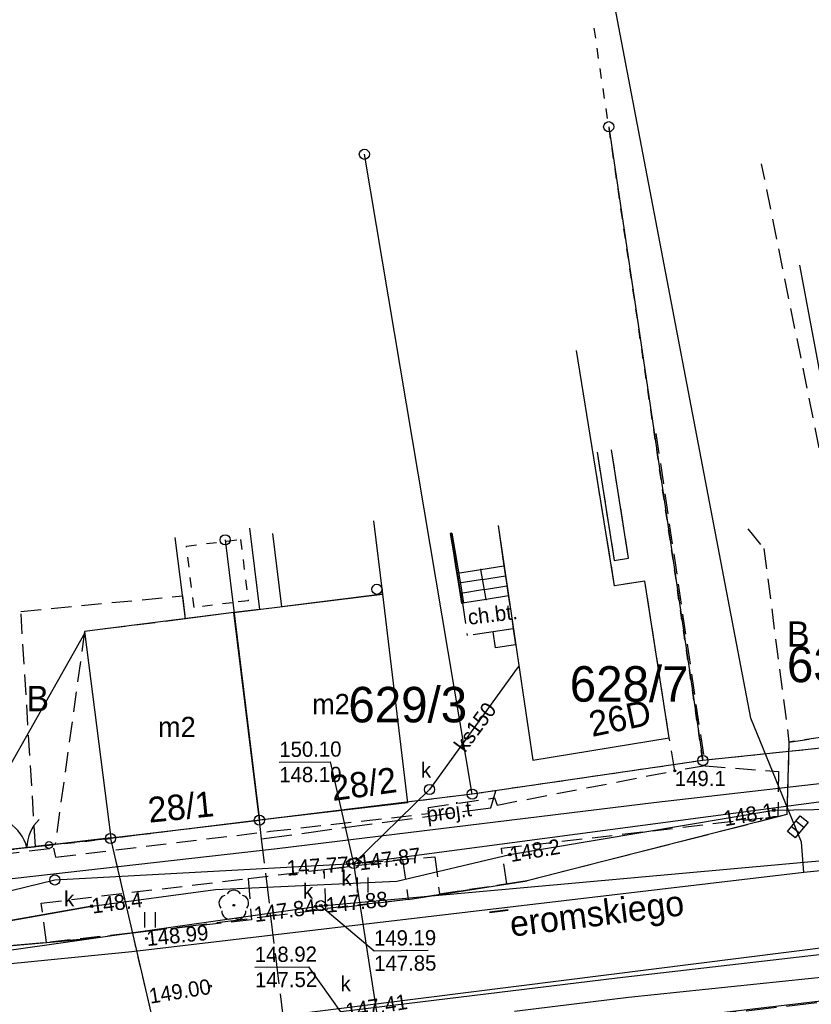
# Model space of a CAD drawing. Extents: x 7582895 to 7584772, y 6020395 to 6021139.
# Tile 35 of 49: x 7584296 to 7584335, y 6020703 to 6020752. Entities that reach past the tile are written whole.
import ezdxf
from ezdxf.enums import TextEntityAlignment as Align

# ---------------------------------------------------------------- set-up
doc = ezdxf.new("R2010")
doc.units = 0
for name, pattern in [('1_OTDI', [0]), ('1_OTKC', [1.5, 1, -0.5]), ('1_OTKJ', [2, 1.5, -0.5]), ('1_OTKK', [0]), ('1_OTZI', [1.5, 1, -0.5]), ('1_OTZT', [1.5, 1, -0.5]), ('3_EGBS', [0]), ('3_EGBSG', [0]), ('3_EGBU_A', [0]), ('3_EGBW', [0]), ('3_EGBW_W', [1, 0.5, -0.5]), ('4_SUGP', [0]), ('4_SUKP', [0]), ('4_SULO', [0]), ('4_SUPP_P', [2, 1.5, -0.5]), ('4_SUTP_A', [0]), ('4_SUWP', [0]), ('GDE', [0]), ('GUZ', [1, 0.5, -0.5])]:
    doc.linetypes.add(name, pattern=pattern)
doc.layers.get('0').update_dxf_attribs({"linetype": 'CONTINUOUS'})
for name, color, linetype in [('Dzialki', 7, 'GDE'), ('EADTD_T_0', 216, 'CONTINUOUS'), ('EGBB_E_T_0', 7, 'CONTINUOUS'), ('EGBB_L_0', 36, '3_EGBU_A'), ('EGBE_L_1', 7, '3_EGBW'), ('EGBE_L_3', 7, '3_EGBS'), ('EGBE_T_0', 7, 'CONTINUOUS'), ('Numery_dzialek', 7, 'CONTINUOUS'), ('Numery_uzytkow', 3, 'CONTINUOUS'), ('OTD_L_12', 7, 'CONTINUOUS'), ('OTD_L_14', 7, '1_OTDI'), ('OTK_E_T_1', 7, 'CONTINUOUS'), ('OTK_E_T_8', 7, 'CONTINUOUS'), ('OTK_L_0', 7, '1_OTKJ'), ('OTK_L_1', 7, '1_OTKK'), ('OTK_L_2', 7, '1_OTKC'), ('OTO_L_0', 7, 'CONTINUOUS'), ('OTO_L_1', 7, 'CONTINUOUS'), ('OTR_T_0', 7, 'CONTINUOUS'), ('OTR_T_1', 7, 'CONTINUOUS'), ('OTZ_L_3', 7, '1_OTZT'), ('OTZ_T_0', 96, 'CONTINUOUS'), ('P_SUTP_E_T_0', 30, 'CONTINUOUS'), ('P_SUTP_L_0', 30, '4_SUPP_P'), ('Punkty', 7, 'CONTINUOUS'), ('SUGP_L_0', 52, '4_SUGP'), ('SUK_E_T_4', 36, 'CONTINUOUS'), ('SUK_T_1', 36, 'CONTINUOUS'), ('SUK_T_3', 36, 'CONTINUOUS'), ('SUKP_E_T_0', 36, 'CONTINUOUS'), ('SUKP_L_0', 36, '4_SUKP'), ('SUKR_T_0', 36, 'CONTINUOUS'), ('SUL_L_1', 7, '4_SULO'), ('SUTP_L_0', 30, '4_SUTP_A'), ('SUTR_T_0', 30, 'CONTINUOUS'), ('SUWP_L_0', 5, '4_SUWP'), ('Uzytki', 3, 'GUZ')]:
    doc.layers.add(name, color=color, linetype=linetype)

# ---------------------------------------------------------------- blocks, each defined once
blk = doc.blocks.new('GRT')
at = {"linetype": 'CONTINUOUS'}
blk.add_circle((0, 0), 0.25, dxfattribs=at)
blk = doc.blocks.new('1_OTRN')
at = {"linetype": 'CONTINUOUS'}
blk.add_circle((0, 0), 0.045, dxfattribs=at)
blk = doc.blocks.new('1_OTRS')
at = {"linetype": 'CONTINUOUS'}
blk.add_circle((0, 0), 0.045, dxfattribs=at)
blk = doc.blocks.new('1_OTZL')
at = {"linetype": 'CONTINUOUS'}
blk.add_circle((0, 0), 0.045, dxfattribs=at)
for centre, start, end in [((0, 0.375), 30.1401, 149.8599), ((-0.357, 0.116), 102.1445, 221.86), ((0.357, 0.116), 318.14, 77.8555), ((-0.22, -0.303), 174.1482, 293.8542), ((0.22, -0.303), 246.1458, 5.8518)]:
    blk.add_arc(centre, 0.375, start, end, dxfattribs=at)
blk = doc.blocks.new('1_OTZT')
at = {"linetype": 'CONTINUOUS'}
for p, q in [((-0.2625, -0.375), (-0.2625, 0.375)), ((0.2625, -0.375), (0.2625, 0.375))]:
    blk.add_line(p, q, dxfattribs=at)
blk = doc.blocks.new('3_EGBP12_01')
at = {"linetype": 'CONTINUOUS'}
blk.add_circle((0, 0), 0.25, dxfattribs=at)
blk = doc.blocks.new('4_SUKK')
at = {"linetype": 'CONTINUOUS'}
for p, q in [((-0.5, -0.25), (-0.5, 0.25)), ((-0.5, 0.25), (0.5, 0.25)), ((-0.175, 0.25), (-0.175, -0.25)), ((0.175, 0.25), (0.175, -0.25)), ((0.5, 0.25), (0.5, -0.25)), ((0.5, -0.25), (-0.5, -0.25))]:
    blk.add_line(p, q, dxfattribs=at)
blk = doc.blocks.new('4_SUKS')
at = {"linetype": 'CONTINUOUS'}
blk.add_circle((0, 0), 0.25, dxfattribs=at)
blk = doc.blocks.new('4_SUPS')
at = {"linetype": 'CONTINUOUS'}
blk.add_circle((0, 0), 0.0625, dxfattribs=at)

msp = doc.modelspace()

# ---------------------------------------------------------------- linework, layer by layer
at = {"layer": 'Dzialki'}
for p, q in [((7584325.25, 6020746.58), (7584329.89, 6020715.33)), ((7584318.52, 6020713.67), (7584313.2, 6020745.22)), ((7584306.33, 6020726.21), (7584308.02, 6020712.39)), ((7584339.79, 6020716.36), (7584329.89, 6020715.33)), ((7584329.89, 6020715.33), (7584318.52, 6020713.67)), ((7584318.52, 6020713.67), (7584308.02, 6020712.39)), ((7584308.02, 6020712.39), (7584300.68, 6020711.48)), ((7584300.68, 6020711.48), (7584269.57, 6020708.12)), ((7584300.68, 6020711.48), (7584303.97, 6020697.25))]:
    msp.add_line(p, q, dxfattribs=at)
at = {"layer": 'EGBB_L_0', "linetype": '3_EGBU_A'}
for p, q in [((7584325.54, 6020723.94), (7584323.66, 6020735.54)), ((7584319.8, 6020726.91), (7584321.5, 6020715.34)), ((7584327.03, 6020724.17), (7584325.54, 6020723.94)), ((7584328.23, 6020716.45), (7584327.03, 6020724.17)), ((7584306.76, 6020722.62), (7584314.1, 6020723.53)), ((7584314.1, 6020723.53), (7584315.32, 6020713.25)), ((7584306.76, 6020722.62), (7584299.4, 6020721.69)), ((7584308.02, 6020712.38), (7584306.76, 6020722.62)), ((7584299.4, 6020721.69), (7584300.69, 6020711.51)), ((7584321.5, 6020715.34), (7584328.23, 6020716.45)), ((7584315.32, 6020713.25), (7584308.02, 6020712.38)), ((7584300.69, 6020711.51), (7584308.02, 6020712.38))]:
    msp.add_line(p, q, dxfattribs=at)
at = {"layer": 'EGBE_L_1', "linetype": '3_EGBW'}
for p, q in [((7584307.53, 6020726.79), (7584308.03, 6020722.77)), ((7584304.37, 6020722.31), (7584303.86, 6020726.33)), ((7584308.03, 6020722.77), (7584306.76, 6020722.62)), ((7584306.76, 6020722.62), (7584304.37, 6020722.31))]:
    msp.add_line(p, q, dxfattribs=at)
at = {"layer": 'EGBE_L_1', "linetype": '3_EGBW_W'}
for p, q in [((7584304.42, 6020725.9), (7584307.09, 6020726.23)), ((7584307.09, 6020726.23), (7584307.47, 6020723.21)), ((7584304.8, 6020722.87), (7584304.42, 6020725.9)), ((7584307.47, 6020723.21), (7584306.7, 6020723.11)), ((7584306.7, 6020723.11), (7584304.8, 6020722.87))]:
    msp.add_line(p, q, dxfattribs=at)
at = {"layer": 'EGBE_L_3', "linetype": '3_EGBS'}
for p, q in [((7584317.8, 6020724.56), (7584317.48, 6020726.53)), ((7584319.79, 6020726.91), (7584320.08, 6020724.93)), ((7584317.8, 6020724.56), (7584318.95, 6020724.75)), ((7584318.95, 6020724.75), (7584320.08, 6020724.93)), ((7584318.95, 6020724.75), (7584320.08, 6020724.93)), ((7584320.08, 6020724.93), (7584320.3, 6020723.45)), ((7584318.04, 6020723.08), (7584317.8, 6020724.56)), ((7584319.03, 6020724.25), (7584317.88, 6020724.07)), ((7584319.03, 6020724.25), (7584320.16, 6020724.44)), ((7584319.12, 6020723.76), (7584317.96, 6020723.57)), ((7584319.12, 6020723.76), (7584320.23, 6020723.94)), ((7584319.2, 6020723.27), (7584318.04, 6020723.08)), ((7584319.2, 6020723.27), (7584318.04, 6020723.08)), ((7584320.3, 6020723.45), (7584319.2, 6020723.27))]:
    msp.add_line(p, q, dxfattribs=at)
at = {"layer": 'EGBE_L_3', "linetype": '3_EGBSG'}
msp.add_line((7584319.2, 6020723.27), (7584318.95, 6020724.75), dxfattribs=at)
at = {"layer": 'EGBE_L_3', "linetype": '3_EGBS'}
for p in [(7584318.95, 6020724.75), (7584319.2, 6020723.27)]:
    msp.add_point(p, dxfattribs=at)
at = {"layer": 'OTD_L_12'}
for p, q in [((7584317.52, 6020726.54), (7584317.43, 6020726.53)), ((7584317.43, 6020726.53), (7584317.57, 6020725.66)), ((7584317.52, 6020726.54), (7584317.66, 6020725.68)), ((7584317.48, 6020726.18), (7584317.59, 6020726.11)), ((7584317.5, 6020726.09), (7584317.61, 6020726.02)), ((7584317.57, 6020725.66), (7584317.71, 6020724.8)), ((7584317.66, 6020725.68), (7584317.81, 6020724.81)), ((7584317.62, 6020725.32), (7584317.73, 6020725.25)), ((7584317.64, 6020725.23), (7584317.75, 6020725.16)), ((7584317.71, 6020724.8), (7584317.85, 6020723.93)), ((7584317.81, 6020724.81), (7584317.95, 6020723.95)), ((7584317.76, 6020724.45), (7584317.88, 6020724.38)), ((7584317.78, 6020724.37), (7584317.89, 6020724.3)), ((7584317.85, 6020723.93), (7584317.99, 6020723.07)), ((7584317.95, 6020723.95), (7584318.09, 6020723.09)), ((7584317.9, 6020723.59), (7584318.02, 6020723.52)), ((7584317.92, 6020723.5), (7584318.03, 6020723.43)), ((7584318.09, 6020723.09), (7584317.99, 6020723.07))]:
    msp.add_line(p, q, dxfattribs=at)
at = {"layer": 'OTD_L_14', "linetype": '1_OTDI'}
for p, q in [((7584324.68, 6020730.53), (7584325.52, 6020725.19)), ((7584326.23, 6020725.3), (7584325.39, 6020730.64)), ((7584313.65, 6020727.15), (7584314.1, 6020723.53)), ((7584309.13, 6020722.91), (7584308.68, 6020726.53)), ((7584325.52, 6020725.19), (7584326.23, 6020725.3)), ((7584314.1, 6020723.53), (7584309.13, 6020722.91))]:
    msp.add_line(p, q, dxfattribs=at)
at = {"layer": 'OTK_L_0', "linetype": '1_OTKJ'}
for p, q in [((7584338.37, 6020716.86), (7584334.14, 6020716.24)), ((7584334.14, 6020716.24), (7584334.03, 6020712.66)), ((7584334.03, 6020712.66), (7584321.22, 6020709.39)), ((7584321.22, 6020709.39), (7584315.36, 6020708.48)), ((7584315.36, 6020708.48), (7584302.04, 6020706.85)), ((7584302.04, 6020706.85), (7584299.38, 6020706.52)), ((7584299.38, 6020706.52), (7584294, 6020706.05)), ((7584355.38, 6020705.63), (7584311.36, 6020700.63))]:
    msp.add_line(p, q, dxfattribs=at)
at = {"layer": 'OTK_L_1', "linetype": '1_OTKK'}
for p, q in [((7584334.14, 6020716.24), (7584334.03, 6020712.66)), ((7584334.03, 6020712.66), (7584321.22, 6020709.39)), ((7584315.36, 6020708.48), (7584321.22, 6020709.39)), ((7584294, 6020706.05), (7584299.38, 6020706.52)), ((7584336.14, 6020703.51), (7584311.36, 6020700.63))]:
    msp.add_line(p, q, dxfattribs=at)
at = {"layer": 'OTK_L_2', "linetype": '1_OTKC'}
for p, q in [((7584337.12, 6020723.4), (7584332.79, 6020744.75)), ((7584327.58, 6020731.45), (7584330, 6020715.07)), ((7584325.54, 6020723.94), (7584324.39, 6020731.01)), ((7584324.68, 6020730.53), (7584325.52, 6020725.19)), ((7584326.23, 6020725.3), (7584325.39, 6020730.64)), ((7584318.04, 6020723.08), (7584317.47, 6020726.53)), ((7584319.8, 6020726.91), (7584320.54, 6020721.82)), ((7584332.11, 6020726.76), (7584332.9, 6020725.78)), ((7584332.9, 6020725.78), (7584334.14, 6020716.24)), ((7584325.52, 6020725.19), (7584326.23, 6020725.3)), ((7584327.03, 6020724.17), (7584325.54, 6020723.94)), ((7584328.23, 6020716.45), (7584327.03, 6020724.17)), ((7584296.26, 6020722.68), (7584304.23, 6020723.45)), ((7584304.23, 6020723.45), (7584304.37, 6020722.31)), ((7584296.98, 6020711.09), (7584296.26, 6020722.68)), ((7584318.04, 6020723.08), (7584318.27, 6020721.49)), ((7584304.37, 6020722.31), (7584299.4, 6020721.69)), ((7584299.4, 6020721.69), (7584297.95, 6020711.2)), ((7584319.55, 6020721.68), (7584318.27, 6020721.49)), ((7584320.54, 6020721.82), (7584319.55, 6020721.68)), ((7584319.67, 6020720.89), (7584319.55, 6020721.68)), ((7584320.54, 6020721.82), (7584320.66, 6020721.03)), ((7584320.66, 6020721.03), (7584319.67, 6020720.89)), ((7584334.14, 6020716.24), (7584338.37, 6020716.86)), ((7584328.51, 6020714.82), (7584328.23, 6020716.45)), ((7584330, 6020715.07), (7584328.51, 6020714.82)), ((7584330, 6020715.07), (7584333.62, 6020714.78)), ((7584319.74, 6020713.13), (7584328.51, 6020714.82)), ((7584333.62, 6020714.78), (7584333.59, 6020712.59)), ((7584316.36, 6020713.01), (7584319.62, 6020713.49)), ((7584319.62, 6020713.49), (7584319.74, 6020713.13)), ((7584316.4, 6020712.72), (7584316.36, 6020713.01)), ((7584308.57, 6020711.84), (7584316.4, 6020712.72)), ((7584319.96, 6020711), (7584333.59, 6020712.59)), ((7584297.97, 6020710.56), (7584308.57, 6020711.84)), ((7584293.69, 6020710.53), (7584297.86, 6020711.01)), ((7584297.95, 6020711.2), (7584296.98, 6020711.09)), ((7584297.86, 6020711.01), (7584297.97, 6020710.56)), ((7584320.23, 6020709.25), (7584319.96, 6020711)), ((7584312.49, 6020710.48), (7584312.79, 6020710.55)), ((7584312.79, 6020710.55), (7584313.13, 6020710.29)), ((7584313.13, 6020710.29), (7584316.68, 6020710.58)), ((7584316.68, 6020710.58), (7584316.9, 6020708.76)), ((7584311.22, 6020709.96), (7584312.08, 6020710.06)), ((7584312.08, 6020710.06), (7584312.41, 6020710.1)), ((7584312.3, 6020710.32), (7584312.49, 6020710.48)), ((7584312.41, 6020710.1), (7584312.3, 6020710.32)), ((7584307.46, 6020709.51), (7584311.22, 6020709.96)), ((7584297.26, 6020708.3), (7584307.46, 6020709.51)), ((7584316.9, 6020708.76), (7584320.23, 6020709.25)), ((7584297.52, 6020706.36), (7584297.26, 6020708.3)), ((7584294.1, 6020706.06), (7584297.52, 6020706.36))]:
    msp.add_line(p, q, dxfattribs=at)
at = {"layer": 'OTO_L_0'}
msp.add_line((7584300.69, 6020711.51), (7584297.64, 6020711.16), dxfattribs=at)
at = {"layer": 'OTO_L_1'}
for p, q in [((7584295.81, 6020710.96), (7584297.3, 6020711.13)), ((7584297.3, 6020711.13), (7584297.64, 6020711.16))]:
    msp.add_line(p, q, dxfattribs=at)
msp.add_circle((7584297.64, 6020711.16), 0.17, dxfattribs=at)
for centre, start, end in [((7584294.617, 6020710.542), 14.4407, 58.5151), ((7584298.553, 6020710.99), 134.4774, 178.5518)]:
    msp.add_arc(centre, 2, start, end, dxfattribs=at)
at = {"layer": 'OTZ_L_3', "linetype": '1_OTZI'}
for p, q in [((7584311.22, 6020709.96), (7584312.7, 6020710.14)), ((7584312.7, 6020710.14), (7584315.08, 6020710.45)), ((7584315.08, 6020710.45), (7584315.36, 6020708.48)), ((7584311.3, 6020708.02), (7584311.22, 6020709.96)), ((7584297.26, 6020708.3), (7584307.46, 6020709.51)), ((7584307.46, 6020709.51), (7584307.63, 6020707.47)), ((7584297.52, 6020706.36), (7584297.26, 6020708.3)), ((7584315.36, 6020708.48), (7584311.3, 6020708.02)), ((7584307.63, 6020707.47), (7584297.52, 6020706.36))]:
    msp.add_line(p, q, dxfattribs=at)
at = {"layer": 'P_SUTP_L_0', "linetype": '4_SUPP_P'}
for p, q in [((7584319.43, 6020713), (7584319.69, 6020713.84)), ((7584308.13, 6020711.47), (7584319.43, 6020713)), ((7584308.13, 6020711.47), (7584308.02, 6020712.38)), ((7584309.72, 6020698.36), (7584308.13, 6020711.47))]:
    msp.add_line(p, q, dxfattribs=at)
at = {"layer": 'SUGP_L_0', "linetype": '4_SUGP'}
msp.add_line((7584340.98, 6020706.75), (7584287.21, 6020699.98), dxfattribs=at)
at = {"layer": 'SUKP_L_0', "linetype": '4_SUKP'}
for p, q in [((7584299.41, 6020721.62), (7584294.4, 6020712.77)), ((7584320.74, 6020719.88), (7584316.41, 6020713.9)), ((7584320.82, 6020719.98), (7584320.74, 6020719.88)), ((7584312.68, 6020710.25), (7584342.02, 6020714.15)), ((7584316.41, 6020713.9), (7584312.68, 6020710.25)), ((7584311.05, 6020708.17), (7584340.8, 6020710.85)), ((7584297.93, 6020709.44), (7584312.68, 6020710.25)), ((7584314.02, 6020701.67), (7584312.68, 6020710.25)), ((7584294.63, 6020708.65), (7584297.93, 6020709.44)), ((7584287.75, 6020704.86), (7584311.05, 6020708.17)), ((7584345.83, 6020706.92), (7584325.66, 6020704.6)), ((7584325.66, 6020704.6), (7584312.03, 6020702.94))]:
    msp.add_line(p, q, dxfattribs=at)
at = {"layer": 'SUKR_T_0', "linetype": 'CONTINUOUS'}
for p, q in [((7584309, 6020715.25), (7584311.53, 6020715.27)), ((7584312.68, 6020710.25), (7584311.53, 6020715.27)), ((7584311.05, 6020708.17), (7584313.68, 6020705.95)), ((7584313.68, 6020705.95), (7584316.34, 6020705.97)), ((7584307.8, 6020705.14), (7584310.46, 6020705.16)), ((7584312.03, 6020702.94), (7584310.46, 6020705.16))]:
    msp.add_line(p, q, dxfattribs=at)
at = {"layer": 'SUL_L_1', "linetype": '4_SULO'}
for p, q in [((7584333.39, 6020712.88), (7584346.78, 6020713.12)), ((7584314.8, 6020709.38), (7584320.37, 6020710.69)), ((7584299.75, 6020708.15), (7584293.12, 6020706.98))]:
    msp.add_line(p, q, dxfattribs=at)
at = {"layer": 'SUTP_L_0', "linetype": '4_SUTP_A'}
for p, q in [((7584338.75, 6020717.99), (7584334.67, 6020739.75)), ((7584347.95, 6020715.61), (7584327.61, 6020713.26)), ((7584327.61, 6020713.26), (7584308.89, 6020710.98)), ((7584333.39, 6020712.88), (7584346.78, 6020713.12)), ((7584320.37, 6020710.69), (7584333.39, 6020712.88)), ((7584308.89, 6020710.98), (7584294.87, 6020709.38)), ((7584314.8, 6020709.38), (7584320.37, 6020710.69)), ((7584305.86, 6020708.97), (7584314.8, 6020709.38)), ((7584299.75, 6020708.15), (7584305.86, 6020708.97)), ((7584293.12, 6020706.98), (7584299.75, 6020708.15))]:
    msp.add_line(p, q, dxfattribs=at)
at = {"layer": 'SUWP_L_0', "linetype": '4_SUWP'}
for p, q in [((7584332.26, 6020717.42), (7584324.99, 6020755.45)), ((7584334.75, 6020711.3), (7584332.26, 6020717.42)), ((7584334.88, 6020709.8), (7584334.75, 6020711.3)), ((7584341.75, 6020710.54), (7584334.88, 6020709.8)), ((7584334.88, 6020709.8), (7584301.73, 6020705.89)), ((7584301.73, 6020705.89), (7584285.58, 6020704.29)), ((7584340.25, 6020705.11), (7584326.22, 6020703.65)), ((7584326.22, 6020703.65), (7584320.61, 6020702.96))]:
    msp.add_line(p, q, dxfattribs=at)
at = {"layer": 'Uzytki'}
for p, q in [((7584329.89, 6020715.33), (7584324.53, 6020751.46)), ((7584339.79, 6020716.36), (7584329.89, 6020715.33)), ((7584329.89, 6020715.33), (7584318.52, 6020713.67)), ((7584318.52, 6020713.67), (7584300.68, 6020711.48)), ((7584269.57, 6020708.12), (7584300.68, 6020711.48)), ((7584300.68, 6020711.48), (7584303.97, 6020697.25))]:
    msp.add_line(p, q, dxfattribs=at)

# ---------------------------------------------------------------- block references
at = {"layer": 'EGBE_T_0'}
msp.add_blockref('3_EGBP12_01', (7584313.82, 6020723.77), dxfattribs=at)
at = {"layer": 'OTR_T_0', "rotation": 0.413845}
for p in [(7584302.45, 6020706.55), (7584305.61, 6020704.2)]:
    msp.add_blockref('1_OTRS', p, dxfattribs=at)
at = {"layer": 'OTR_T_1'}
msp.add_blockref('1_OTRN', (7584328.51, 6020714.82), dxfattribs=at)
at = {"layer": 'OTZ_L_3'}
for p in [(7584313.13, 6020709.19), (7584313.13, 6020709.19), (7584302.63, 6020707.47)]:
    msp.add_blockref('1_OTZT', p, dxfattribs=at)
at = {"layer": 'OTZ_T_0'}
msp.add_blockref('1_OTZL', (7584306.76, 6020708.19), dxfattribs=at)
at = {"layer": 'Punkty'}
for p in [(7584325.25, 6020746.58), (7584313.2, 6020745.22), (7584306.33, 6020726.21), (7584329.89, 6020715.33), (7584318.52, 6020713.67), (7584308.02, 6020712.39), (7584300.68, 6020711.48)]:
    msp.add_blockref('GRT', p, dxfattribs=at)
at = {"layer": 'SUK_T_1', "rotation": 51.11147}
msp.add_blockref('4_SUKK', (7584334.57, 6020712.06), dxfattribs=at)
at = {"layer": 'SUK_T_3'}
for p in [(7584316.41, 6020713.9), (7584312.68, 6020710.25), (7584297.93, 6020709.44), (7584311.05, 6020708.17)]:
    msp.add_blockref('4_SUKS', p, dxfattribs=at)
at = {"layer": 'SUKR_T_0'}
for p in [(7584312.43, 6020710.23), (7584312.68, 6020710.25), (7584312.93, 6020710.28), (7584310.8, 6020708.14), (7584311.05, 6020708.17), (7584311.3, 6020708.19)]:
    msp.add_blockref('4_SUPS', p, dxfattribs=at)
at = {"layer": 'SUTR_T_0'}
for p in [(7584333.39, 6020712.88), (7584320.37, 6020710.69), (7584299.75, 6020708.15)]:
    msp.add_blockref('4_SUPS', p, dxfattribs=at)

# ---------------------------------------------------------------- texts
at = {"layer": 'EADTD_T_0'}
for s, rotation, p in [('26D', 11.9006, (7584324.43, 6020716.49)), ('28/2', 7.9328, (7584311.64, 6020713.33)), ('28/1', 5.7928, (7584302.59, 6020712.26))]:
    msp.add_text(s, height=1.25, rotation=rotation, dxfattribs=at).set_placement(p)
at = {"layer": 'EGBB_E_T_0'}
for p in [(7584311.55, 6020718.12), (7584303.95, 6020716.99)]:
    msp.add_text('m2', height=1, dxfattribs=at).set_placement(p, align=Align.MIDDLE)
at = {"layer": 'Numery_dzialek'}
for s, p in [('630/3', (7584334.04, 6020720.94)), ('628/7', (7584323.33, 6020719.98)), ('629/3', (7584312.41, 6020718.96))]:
    msp.add_text(s, height=1.75, dxfattribs=at).set_placement(p, align=Align.TOP_LEFT)
at = {"layer": 'Numery_uzytkow'}
for p in [(7584334.04, 6020720.94), (7584296.53, 6020717.76)]:
    msp.add_text('B', height=1.25, dxfattribs=at).set_placement(p)
at = {"layer": 'OTK_E_T_1'}
msp.add_text('ch.bt.', height=0.75, rotation=6.9708, dxfattribs=at).set_placement((7584319.52, 6020722.55), align=Align.MIDDLE)
at = {"layer": 'OTK_E_T_8'}
msp.add_text('¯eromskiego', height=1.25, rotation=7.1279, dxfattribs=at).set_placement((7584324.22, 6020707.61), align=Align.MIDDLE)
at = {"layer": 'OTR_T_0'}
msp.add_text('148.99', height=0.75, rotation=5.7802, dxfattribs=at).set_placement((7584302.45, 6020706.55), align=Align.MIDDLE_LEFT)
msp.add_text('149.00', height=0.75, rotation=9.243, dxfattribs=at).set_placement((7584305.61, 6020704.2), align=Align.MIDDLE_RIGHT)
at = {"layer": 'OTR_T_1'}
msp.add_text('149.1', height=0.75, dxfattribs=at).set_placement((7584328.51, 6020714.82), align=Align.TOP_LEFT)
at = {"layer": 'P_SUTP_E_T_0'}
msp.add_text('proj.t', height=0.75, rotation=7.6703, dxfattribs=at).set_placement((7584317.38, 6020712.72), align=Align.MIDDLE)
at = {"layer": 'SUK_E_T_4'}
msp.add_text('k', height=0.75, dxfattribs=at).set_placement((7584315.99, 6020714.49))
for p in [(7584312.57, 6020709.91), (7584298.89, 6020708.89)]:
    msp.add_text('k', height=0.75, dxfattribs=at).set_placement(p, align=Align.TOP_RIGHT)
msp.add_text('k', height=0.75, dxfattribs=at).set_placement((7584310.17, 6020709.26), align=Align.TOP_LEFT)
msp.add_text('k', height=0.75, dxfattribs=at).set_placement((7584312.53, 6020704.33), align=Align.MIDDLE_RIGHT)
at = {"layer": 'SUKP_E_T_0'}
msp.add_text('ks150', height=0.75, rotation=53.5439, dxfattribs=at).set_placement((7584318.65, 6020716.99), align=Align.MIDDLE)
at = {"layer": 'SUKR_T_0'}
for s, p in [('150.10', (7584309, 6020716.25)), ('148.10', (7584309, 6020715)), ('149.19', (7584313.67, 6020706.95)), ('148.92', (7584307.79, 6020706.14)), ('147.85', (7584313.68, 6020705.7)), ('147.52', (7584307.8, 6020704.89))]:
    msp.add_text(s, height=0.75, rotation=0.4138, dxfattribs=at).set_placement(p, align=Align.TOP_LEFT)
for s, rotation, p in [('147.87', 7.3373, (7584312.93, 6020710.28)), ('147.88', 5.9062, (7584311.3, 6020708.19)), ('147.41', 9.1161, (7584312.28, 6020702.97))]:
    msp.add_text(s, height=0.75, rotation=rotation, dxfattribs=at).set_placement(p, align=Align.MIDDLE_LEFT)
for s, rotation, p in [('147.77', 3.9174, (7584312.43, 6020710.23)), ('147.84', 7.7028, (7584310.8, 6020708.14))]:
    msp.add_text(s, height=0.75, rotation=rotation, dxfattribs=at).set_placement(p, align=Align.MIDDLE_RIGHT)
at = {"layer": 'SUTR_T_0'}
msp.add_text('148.1', height=0.75, rotation=9.7813, dxfattribs=at).set_placement((7584333.39, 6020712.88), align=Align.MIDDLE_RIGHT)
for s, rotation, p in [('148.2', 9.5479, (7584320.37, 6020710.69)), ('148.4', 7.6438, (7584299.75, 6020708.15))]:
    msp.add_text(s, height=0.75, rotation=rotation, dxfattribs=at).set_placement(p, align=Align.MIDDLE_LEFT)

doc.saveas('drawing.dxf')
